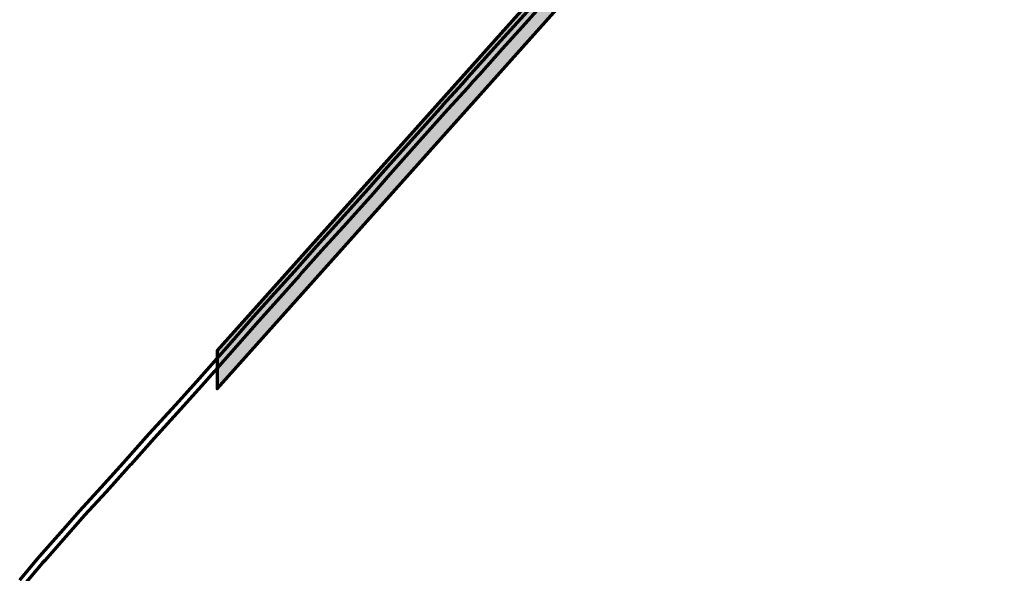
# Model space of a CAD drawing. Extents: x 73120 to 113741, y 434688 to 489241.
# Tile 38 of 256: x 103852 to 105389, y 477331 to 478195. Entities that reach past the tile are written whole.
import ezdxf

# ---------------------------------------------------------------- set-up
doc = ezdxf.new("R2010")
doc.units = 0
doc.header["$LTSCALE"] = 0.5
doc.layers.add('B-WE-OG-INFO_EIS VOORZORGSMAATREGEL-GV', color=7, linetype='Continuous', lineweight=70, true_color=0xfa194b)
doc.layers.add('B-WE-OG-INFO_EIS VOORZORGSMAATREGEL-V', color=7, linetype='Continuous', lineweight=18, true_color=0xfa194b, transparency=0.8)

msp = doc.modelspace()

# ---------------------------------------------------------------- hatches: boundary and pattern name
at = {"layer": 'B-WE-OG-INFO_EIS VOORZORGSMAATREGEL-V'}
msp.add_hatch(color=256, dxfattribs=at).paths.add_polyline_path([(105389, 478991.1), (105335.3, 478991.1), (104928.5, 478536.7), (104869.6, 478473.2), (104846.1, 478456.1), (104809.1, 478412.7), (104786.8, 478389.6), (104771.9, 478363.7), (104722.7, 478307.7), (104160.5, 477679), (104160.5, 477619), (104752.7, 478281.2), (104803.4, 478339.1), (104818.4, 478365), (104839.2, 478386.3), (104875.3, 478428.7), (104897.6, 478444.6), (104958.2, 478510)])

# ---------------------------------------------------------------- linework, layer by layer
at = {"layer": 'B-WE-OG-INFO_EIS VOORZORGSMAATREGEL-GV', "flags": 128}
msp.add_lwpolyline([(105389, 478991.1), (105335.3, 478991.1), (104928.5, 478536.7), (104869.6, 478473.2), (104846.1, 478456.1), (104809.1, 478412.7), (104786.8, 478389.6), (104771.9, 478363.7), (104722.7, 478307.7), (104160.5, 477679), (104160.5, 477619), (104752.7, 478281.2), (104803.4, 478339.1), (104818.4, 478365), (104839.2, 478386.3), (104875.3, 478428.7), (104897.6, 478444.6), (104958.2, 478510)], close=True, dxfattribs=at)
for points in [[(103852.2, 477320.5), (103879.8, 477353.3), (103880, 477353.6), (103883.8, 477357.5), (103920.4, 477399.4), (103920.5, 477399.4), (103946.2, 477428.5), (103946.2, 477428.6), (103979.6, 477464.9), (104014.2, 477503.2), (104018, 477507.3), (104054.4, 477548.7), (104054.5, 477548.8), (104095.9, 477594.1), (104128.7, 477630.4), (104149, 477653.3), (104152.4, 477657.2), (104152.4, 477657.2), (104183.1, 477692.2), (104217.2, 477731.1), (104217.3, 477731.2), (104250.7, 477768.1), (104281.3, 477802.3), (104285.2, 477806.8), (104285.3, 477806.9), (104316, 477841.5), (104316, 477841.5), (104354.7, 477884.4), (104354.7, 477884.5), (104396.3, 477930.4), (104418.5, 477956.2), (104418.6, 477956.2), (104431.1, 477970.2), (104468.4, 478012), (104468.4, 478012), (104513.1, 478061.9), (104513.1, 478062), (104543.6, 478095.2), (104552.7, 478105.7), (104552.8, 478105.8), (104561.8, 478115.6), (104598.1, 478156.2), (104598.1, 478156.3), (104629.1, 478190.5), (104665, 478230.6)], [(104672.4, 478224), (104636.5, 478183.9), (104636.5, 478183.8), (104605.5, 478149.6), (104569.2, 478108.9), (104569.2, 478108.8), (104560.2, 478099.1), (104551.1, 478088.6), (104551, 478088.5), (104520.5, 478055.2), (104475.8, 478005.4), (104438.5, 477963.6), (104426.1, 477949.6), (104403.8, 477923.8), (104403.7, 477923.7), (104362.1, 477877.7), (104323.4, 477834.9), (104292.8, 477800.3), (104288.9, 477795.8), (104288.8, 477795.7), (104258.1, 477761.5), (104258.1, 477761.4), (104224.7, 477724.5), (104190.7, 477685.6), (104160, 477650.6), (104156.6, 477646.7), (104156.5, 477646.7), (104136.1, 477623.8), (104136.1, 477623.8), (104103.3, 477587.4), (104103.3, 477587.3), (104061.9, 477542.1), (104025.5, 477500.7), (104025.4, 477500.6), (104021.6, 477496.4), (103987, 477458.1), (103987, 477458.1), (103953.6, 477421.9), (103928, 477392.8), (103891.3, 477350.8), (103891.1, 477350.6), (103887.3, 477346.7), (103859.8, 477314)]]:
    msp.add_lwpolyline(points, dxfattribs=at)

doc.saveas('drawing.dxf')
